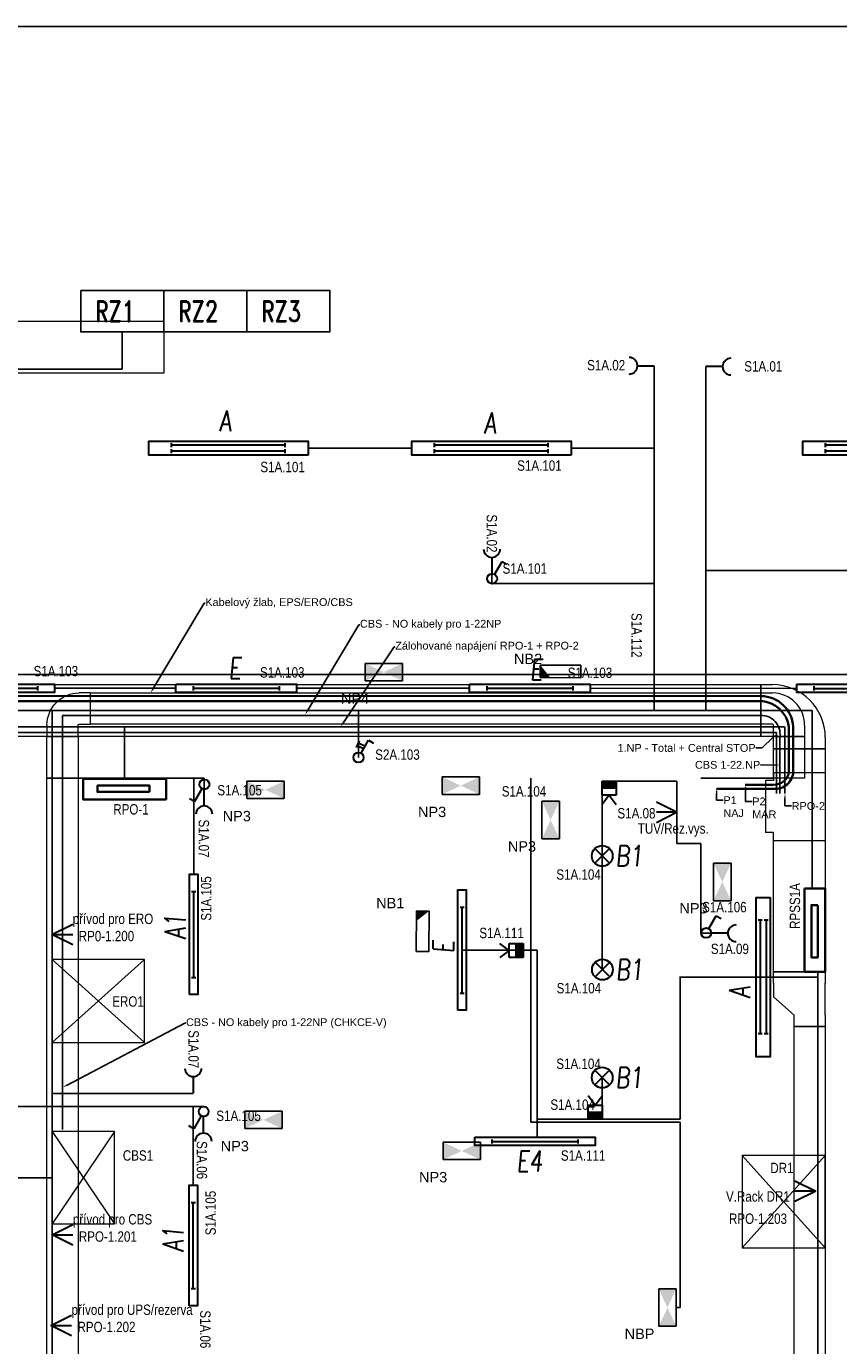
# Model space of a CAD drawing. Header units: millimetres. Extents: x 373037 to 682063, y 76092 to 274210.
# Tile 4 of 256: x 380029 to 387855, y 121765 to 134472. Entities that reach past the tile are written whole.
import ezdxf
from ezdxf import colors
from ezdxf.entities.mleader import LeaderData, LeaderLine
from ezdxf.enums import TextEntityAlignment as Align
from ezdxf.math import Vec2, Vec3

# ---------------------------------------------------------------- set-up
doc = ezdxf.new("R2010")
doc.units = ezdxf.units.MM
doc.header["$LTSCALE"] = 100
doc.layers.get('0').update_dxf_attribs({"linetype": 'CONTINUOUS'})
for name, color, linetype, lineweight in [('2DE_OBJ', 12, 'CONTINUOUS', 18), ('2DE_OBL', 97, 'CONTINUOUS', 30), ('2DE_OBL_L1', 91, 'CONTINUOUS', 30), ('2DE_PRO_KK', 136, 'CONTINUOUS', 15), ('CAT_SLN-DVOJZAS - 45D', 7, 'CONTINUOUS', 30), ('CAT_SLN-HL.ŽLAB', 11, 'CONTINUOUS', 200), ('E_NOUZOVÉ+PP OSVĚTLENÍ', 60, 'CONTINUOUS', 25), ('E_ROZVADĚČE', 1, 'CONTINUOUS', 35), ('E_SVĚTLA POPIS', 130, 'CONTINUOUS', 30), ('E_VEDENÍ SILNOPROUD', 50, 'CONTINUOUS', 25), ('E_VEDENÍ_CBS', 214, 'CONTINUOUS', 25), ('E_VYPINACE', 170, 'CONTINUOUS', 30), ('E_ZÁSUVKY POPIS', 156, 'CONTINUOUS', 30), ('E_ZÁSUVKY.OST.+VYVODY', 11, 'CONTINUOUS', 30), ('E_ŽLABY', 40, 'CONTINUOUS', 15), ('U1 LIGHTING', 10, 'CONTINUOUS', 35), ('ZÁSUVKY POPIS', 7, 'CONTINUOUS', 30)]:
    doc.layers.add(name, color=color, linetype=linetype, lineweight=lineweight)
for name, color, linetype in [('BEZPECNOSTNE SVETLA', 80, 'CONTINUOUS'), ('E_RÁM', 253, 'CONTINUOUS'), ('GC3_MEP_E_LV_SECURITY LIGHT', 80, 'CONTINUOUS'), ('PIKTOGRAMY', 210, 'CONTINUOUS'), ('PRIPOJKA 230V', 1, 'CONTINUOUS'), ('Svetla - prepinace', 7, 'CONTINUOUS'), ('TEXT5', 3, 'CONTINUOUS'), ('ŽLAB', 7, 'CONTINUOUS')]:
    doc.layers.add(name, color=color, linetype=linetype)
doc.styles.add('ARIAL', font='arial.ttf')
doc.styles.add('CP_ATTR', font='ROMANS.SHX')
doc.styles.add('CS-ROMANS', font='romans.shx', dxfattribs={"width": 0.75, "oblique": 5})
doc.styles.add('romand', font='romand.shx', dxfattribs={"width": 0.75})
doc.styles.get("Standard").update_dxf_attribs({"font": 'arial.ttf'})
doc.styles.add('V+P_01_B3_E_FP_001$0$BLOCK', font='romans.shx', dxfattribs={"width": 0.8})

# ---------------------------------------------------------------- blocks, each defined once
blk = doc.blocks.new('zasuvka_jednoducha')
at = {"color": 1, "lineweight": 30}
blk.add_line((19281, 12983), (19281, 13143), dxfattribs=at)
blk.add_arc((19281, 12903), 80, 0, 180, dxfattribs=at)
blk = doc.blocks.new('*U30')
at = {"color": 0, "linetype": 'ByBlock'}
for p, q in [((24, 249.57), (96, 374.28)), ((96, 374.28), (143.56, 346.82))]:
    blk.add_line(p, q, dxfattribs=at)
blk.add_circle((0, 208), 48, dxfattribs=at)
blk = doc.blocks.new('prepinas-svetel-jednoduchy')
at = {"layer": 'E_VYPINACE', "rotation": 89.99999999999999}
blk.add_blockref('*U30', (208, 2), dxfattribs=at)
blk = doc.blocks.new('*U32', base_point=(28429, 5840))
at = {"linetype": 'ByBlock'}
blk.add_hatch(color=0, dxfattribs=at).paths.add_polyline_path([(28362, 5840), (28497, 5840), (28497, 5772), (28362, 5772)])
at = {"color": 0, "linetype": 'ByBlock'}
for p, q in [((28429, 5907), (28362, 5997)), ((28429, 5907), (28497, 5997)), ((28362, 5907), (28497, 5907)), ((28362, 5772), (28362, 5907)), ((28497, 5907), (28497, 5772)), ((28362, 5840), (28497, 5840)), ((28497, 5772), (28362, 5772))]:
    blk.add_line(p, q, dxfattribs=at)
blk = doc.blocks.new('pohybove-cidlo-svetla')
at = {"layer": 'E_VYPINACE', "rotation": 180}
blk.add_blockref('*U32', (-1, 30), dxfattribs=at)
blk = doc.blocks.new('Rozvaděč')
at = {"layer": 'E_ROZVADĚČE'}
blk.add_lwpolyline([(2, 6), (802, 6), (802, 206), (2, 206), (2, 6)], dxfattribs=at)
blk.add_lwpolyline([(161, 134), (664, 134), (664, 73), (161, 73)], close=True, dxfattribs=at)
blk = doc.blocks.new('2DELLI009_CZ')
for p, q in [((-0.5, 0.1), (-0.5, -0.1)), ((-0.5, 0), (0.5, 0)), ((0.5, 0.1), (0.5, -0.1))]:
    blk.add_line(p, q)
blk.add_lwpolyline([(-0.7, 0.2), (0.7, 0.2), (0.7, -0.2), (-0.7, -0.2)], close=True)
at = {"linetype": 'ByBlock', "style": 'CP_ATTR', "flags": 9}
for tag, p in [('NAME', (-0.092, -0.018)), ('GROUP', (-0.092, -0.018)), ('NUMBER', (-0.092, -0.018)), ('PRODUCER', (-0.092, -0.018)), ('ARTICLE', (-0.092, -0.018)), ('CHARACTER', (-0.092, -0.018)), ('VOLTAGE', (-0.092, -0.019)), ('WEIGHT', (-0.092, -0.018)), ('OTHER', (-0.092, -0.018)), ('PRODUCT-TYPE', (-0.092, -0.019)), ('ORDER-NO', (-0.092, -0.019)), ('POWER', (-0.092, -0.019))]:
    blk.add_attdef(tag, text='', height=0.00005, dxfattribs=at).set_placement(p, align=Align.MIDDLE_LEFT)
blk = doc.blocks.new('V+P_01_B3_E_FP_001$0$E-LI-35')
at = {"layer": 'E_NOUZOVÉ+PP OSVĚTLENÍ', "linetype": 'ByBlock'}
for p, q in [((-10.88, -1.92), (10.88, -1.92)), ((-10.88, -12.08), (-10.88, -1.92)), ((10.88, -1.92), (10.88, -12.08)), ((-10.88, -12.08), (10.88, -12.08))]:
    blk.add_line(p, q, dxfattribs=at)
at = {"layer": 'E_NOUZOVÉ+PP OSVĚTLENÍ'}
blk.add_solid([(-10.88, -12.08), (-10.88, -1.92), (10.88, -1.92), (10.88, -12.08)], dxfattribs=at)
at = {"layer": 'E_NOUZOVÉ+PP OSVĚTLENÍ', "style": 'V+P_01_B3_E_FP_001$0$BLOCK', "width": 0.8, "flags": 8}
for tag, p in [('DIVERS.1', (-17.93, -2.11)), ('DIVERS.2', (-16.41, -11.97))]:
    blk.add_attdef(tag, text='', height=7.25, dxfattribs=at).set_placement(p, align=Align.RIGHT)
at = {"layer": 'E_NOUZOVÉ+PP OSVĚTLENÍ', "style": 'V+P_01_B3_E_FP_001$0$BLOCK', "width": 0.8}
for tag, p, height, flags in [('BLOCKNAME', (-6.79, -1.4), 2.54, 3), ('LEISTUNG', (13.35, -11.99), 7.25, 8)]:
    blk.add_attdef(tag, p, '', height=height, dxfattribs=dict(at, flags=flags))
blk.add_attdef('STROMKREIS', text='', height=7.25, dxfattribs=at).set_placement((-11.76, -23.81), align=Align.BOTTOM_CENTER)
blk = doc.blocks.new('*U41')
at = {"layer": 'GC3_MEP_E_LV_SECURITY LIGHT', "xscale": 16.54563019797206, "yscale": 16.54563022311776, "zscale": 16.54563022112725, "rotation": 270.2193183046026}
blk.add_blockref('V+P_01_B3_E_FP_001$0$E-LI-35', (116, 0), dxfattribs=at)
at = {"layer": 'PIKTOGRAMY', "style": 'ARIAL'}
blk.add_attdef('PIKTOGRAM', (162, -40), '', height=100, dxfattribs=at)
blk = doc.blocks.new('E4')
at = {"layer": 'U1 LIGHTING', "style": 'CS-ROMANS', "oblique": 5, "width": 0.75}
blk.add_text('E4', height=200, dxfattribs=at).set_placement((229480, 21709))
blk = doc.blocks.new('2DELLI010_CZ')
for p, q in [((-0.5, 0.25), (-0.5, 0.05)), ((0.5, 0.25), (0.5, 0.05)), ((-0.5, 0.15), (0.5, 0.15)), ((-0.5, -0.05), (-0.5, -0.25)), ((0.5, -0.05), (0.5, -0.25)), ((-0.5, -0.15), (0.5, -0.15))]:
    blk.add_line(p, q)
blk.add_lwpolyline([(-0.7, 0.35), (0.7, 0.35), (0.7, -0.35), (-0.7, -0.35)], close=True)
at = {"linetype": 'ByBlock', "style": 'CP_ATTR', "flags": 9}
for tag, p in [('NAME', (-0.092, -0.018)), ('GROUP', (-0.092, -0.018)), ('NUMBER', (-0.092, -0.018)), ('PRODUCER', (-0.092, -0.018)), ('ARTICLE', (-0.092, -0.018)), ('CHARACTER', (-0.092, -0.018)), ('VOLTAGE', (-0.092, -0.019)), ('WEIGHT', (-0.092, -0.018)), ('OTHER', (-0.092, -0.018)), ('PRODUCT-TYPE', (-0.092, -0.019)), ('ORDER-NO', (-0.092, -0.019)), ('POWER', (-0.092, -0.019))]:
    blk.add_attdef(tag, text='', height=0.00005, dxfattribs=at).set_placement(p, align=Align.MIDDLE_LEFT)
blk = doc.blocks.new('*U28', base_point=(57391, -22719))
at = {"lineweight": 30, "ltscale": 0.1}
for p, q in [((57291, -22519), (57391, -22719)), ((57391, -22719), (57391, -22519)), ((57391, -22719), (57491, -22519))]:
    blk.add_line(p, q, dxfattribs=at)
blk = doc.blocks.new('pripojka 230V')
at = {"layer": 'PRIPOJKA 230V', "color": 1, "xscale": -1}
blk.add_blockref('*U28', (0, -2, -40), dxfattribs=at)
blk = doc.blocks.new('E')
at = {"layer": 'U1 LIGHTING', "style": 'CS-ROMANS', "oblique": 5, "width": 0.75}
blk.add_text('E', height=200, dxfattribs=at).set_placement((229480, 21709))
blk = doc.blocks.new('2DELLI_01_CZ')
for p, q in [((-0.354, 0.354), (0.354, -0.354)), ((-0.354, -0.354), (0.354, 0.354))]:
    blk.add_line(p, q)
blk.add_circle((0, 0), 0.5)
at = {"linetype": 'ByBlock', "style": 'CP_ATTR', "flags": 9}
for tag, p in [('NAME', (-0.092, -0.018)), ('GROUP', (-0.092, -0.018)), ('NUMBER', (-0.092, -0.018)), ('PRODUCER', (-0.092, -0.018)), ('ARTICLE', (-0.092, -0.018)), ('CHARACTER', (-0.092, -0.018)), ('VOLTAGE', (-0.092, -0.019)), ('WEIGHT', (-0.092, -0.018)), ('OTHER', (-0.092, -0.018)), ('PRODUCT-TYPE', (-0.092, -0.019)), ('ORDER-NO', (-0.092, -0.019)), ('POWER', (-0.092, -0.019))]:
    blk.add_attdef(tag, text='', height=0.00005, dxfattribs=at).set_placement(p, align=Align.MIDDLE_LEFT)
blk = doc.blocks.new('B1')
at = {"layer": 'U1 LIGHTING', "style": 'CS-ROMANS', "oblique": 5, "width": 0.75}
blk.add_text('B1', height=200, dxfattribs=at).set_placement((229480, 21709))
blk = doc.blocks.new('*U142')
for p, q in [((120, 260), (120, 370)), ((120, 370), (620, 370)), ((620, 370), (620, 260)), ((0, -250), (0, 250)), ((0, 250), (110, 250)), ((110, -250), (0, -250))]:
    blk.add_line(p, q)
for radius in [510, 10]:
    blk.add_arc((110, 260), radius, 270, 0)
at = {"style": 'CP_ATTR', "flags": 9}
for tag in ['NAME', 'PRODUCER', 'PRODUCT-TYPE', 'ARTICLE', 'FLOW', 'NUMBER', 'SYSTEM', 'FORM', 'SIZE', 'OTHER']:
    blk.add_attdef(tag, (0, 0), '', height=0.0001, dxfattribs=at)
blk = doc.blocks.new('*U143')
for p, q in [((0, -250), (0, 250)), ((0, 250), (8685, 250)), ((8685, 250), (8685, -250)), ((8685, -250), (0, -250))]:
    blk.add_line(p, q)
at = {"style": 'CP_ATTR', "flags": 9}
for tag in ['NAME', 'PRODUCER', 'PRODUCT-TYPE', 'ARTICLE', 'FLOW', 'NUMBER', 'SYSTEM', 'FORM', 'SIZE', 'OTHER']:
    blk.add_attdef(tag, (0, 0), '', height=0.0001, dxfattribs=at)
blk = doc.blocks.new('*U147')
for p, q in [((75, 325), (75, 325)), ((75, 325), (575, 325)), ((75, 250), (75, 325)), ((575, 325), (575, 325)), ((575, 250), (575, 325)), ((0, -250), (0, 250)), ((0, 250), (0, 250)), ((0, 250), (75, 250)), ((650, 250), (575, 250)), ((650, 250), (650, 250)), ((650, 250), (650, -250)), ((0, -250), (0, -250)), ((0, -250), (650, -250)), ((650, -250), (650, -250))]:
    blk.add_line(p, q)
at = {"style": 'CP_ATTR', "flags": 9}
for tag in ['NAME', 'PRODUCER', 'PRODUCT-TYPE', 'ARTICLE', 'FLOW', 'NUMBER', 'SYSTEM', 'FORM', 'SIZE', 'OTHER']:
    blk.add_attdef(tag, (0, 0), '', height=0.0001, dxfattribs=at)
blk = doc.blocks.new('*U150')
for p, q in [((0, -250), (0, 250)), ((0, 250), (1576, 250)), ((1576, 250), (1576, -250)), ((1576, -250), (0, -250))]:
    blk.add_line(p, q)
at = {"style": 'CP_ATTR', "flags": 9}
for tag in ['NAME', 'PRODUCER', 'PRODUCT-TYPE', 'ARTICLE', 'FLOW', 'NUMBER', 'SYSTEM', 'FORM', 'SIZE', 'OTHER']:
    blk.add_attdef(tag, (0, 0), '', height=0.0001, dxfattribs=at)
blk = doc.blocks.new('*U152')
for p, q in [((0, -250), (0, 250)), ((0, 250), (230, 250)), ((230, 250), (230, -250)), ((230, -250), (0, -250))]:
    blk.add_line(p, q)
at = {"style": 'CP_ATTR', "flags": 9}
for tag in ['NAME', 'PRODUCER', 'PRODUCT-TYPE', 'ARTICLE', 'FLOW', 'NUMBER', 'SYSTEM', 'FORM', 'SIZE', 'OTHER']:
    blk.add_attdef(tag, (0, 0), '', height=0.0001, dxfattribs=at)
blk = doc.blocks.new('*U155')
for p, q in [((0, -250), (0, 250)), ((0, 250), (110, 250)), ((286, 250), (110, 250)), ((418, 250), (286, 250)), ((418, 250), (528, 250)), ((528, 250), (528, -50)), ((242, -250), (418, -50)), ((528, -50), (418, -50)), ((110, -250), (0, -250)), ((110, -250), (242, -250))]:
    blk.add_line(p, q)
at = {"style": 'CP_ATTR', "flags": 9}
for tag in ['NAME', 'PRODUCER', 'PRODUCT-TYPE', 'ARTICLE', 'FLOW', 'NUMBER', 'SYSTEM', 'FORM', 'SIZE', 'OTHER']:
    blk.add_attdef(tag, (0, 0), '', height=0.0001, dxfattribs=at)
blk = doc.blocks.new('*U156')
for p, q in [((0, -250), (0, 250)), ((0, 250), (1265, 250)), ((1265, 250), (1265, -250)), ((1265, -250), (0, -250))]:
    blk.add_line(p, q)
at = {"style": 'CP_ATTR', "flags": 9}
for tag in ['NAME', 'PRODUCER', 'PRODUCT-TYPE', 'ARTICLE', 'FLOW', 'NUMBER', 'SYSTEM', 'FORM', 'SIZE', 'OTHER']:
    blk.add_attdef(tag, (0, 0), '', height=0.0001, dxfattribs=at)
blk = doc.blocks.new('*U157')
for p, q in [((0, -150), (0, 150)), ((0, 150), (3906, 150)), ((3906, 150), (3906, -150)), ((3906, -150), (0, -150))]:
    blk.add_line(p, q)
at = {"style": 'CP_ATTR', "flags": 9}
for tag in ['NAME', 'PRODUCER', 'PRODUCT-TYPE', 'ARTICLE', 'FLOW', 'NUMBER', 'SYSTEM', 'FORM', 'SIZE', 'OTHER']:
    blk.add_attdef(tag, (0, 0), '', height=0.0001, dxfattribs=at)
blk = doc.blocks.new('*U159')
for p, q in [((0, -150), (0, 150)), ((0, 150), (400, 150)), ((400, 150), (400, -150)), ((400, -150), (0, -150))]:
    blk.add_line(p, q)
at = {"style": 'CP_ATTR', "flags": 9}
for tag in ['NAME', 'PRODUCER', 'PRODUCT-TYPE', 'ARTICLE', 'FLOW', 'NUMBER', 'SYSTEM', 'FORM', 'SIZE', 'OTHER']:
    blk.add_attdef(tag, (0, 0), '', height=0.0001, dxfattribs=at)
blk = doc.blocks.new('2dsw1vpn_1_rack_039_zz9e5f4')
at = {"color": 0}
for p, q in [((-400, 0), (400, -890)), ((400, 0), (-400, -890))]:
    blk.add_line(p, q, dxfattribs=at)
blk.add_lwpolyline([(400, 0), (-400, 0), (-400, -890), (400, -890)], close=True, dxfattribs=at)
at = {"linetype": 'ByBlock', "style": 'CP_ATTR', "flags": 9}
for tag, p in [('MARK1', (0, 0)), ('TAG', (0, 0)), ('OTHER', (24, -693)), ('PRICE', (24, -693)), ('EQUIPMENT', (24, -693)), ('QUANTITY', (24, -693)), ('WEIGHT', (24, -693)), ('CHARACTER', (24, -693)), ('ORDER-NO', (24, -693)), ('PRODUCT-TYPE', (24, -693)), ('ARTICLE', (24, -693)), ('PRODUCER', (24, -693)), ('NUMBER', (24, -693)), ('GROUP', (24, -693)), ('NAME', (24, -693))]:
    blk.add_attdef(tag, text='', height=0.00005, dxfattribs=at).set_placement(p, align=Align.MIDDLE_LEFT)
blk = doc.blocks.new('*U162')
for p, q in [((120, 160), (120, 270)), ((120, 270), (420, 270)), ((420, 270), (420, 160)), ((0, -150), (0, 150)), ((0, 150), (110, 150)), ((110, -150), (0, -150))]:
    blk.add_line(p, q)
for radius in [310, 10]:
    blk.add_arc((110, 160), radius, 270, 0)
at = {"style": 'CP_ATTR', "flags": 9}
for tag in ['NAME', 'PRODUCER', 'PRODUCT-TYPE', 'ARTICLE', 'FLOW', 'NUMBER', 'SYSTEM', 'FORM', 'SIZE', 'OTHER']:
    blk.add_attdef(tag, (0, 0), '', height=0.0001, dxfattribs=at)
blk = doc.blocks.new('*U163')
for p, q in [((0, -150), (0, 150)), ((0, 150), (400, 150)), ((400, 150), (400, -150)), ((400, -150), (0, -150))]:
    blk.add_line(p, q)
at = {"style": 'CP_ATTR', "flags": 9}
for tag in ['NAME', 'PRODUCER', 'PRODUCT-TYPE', 'ARTICLE', 'FLOW', 'NUMBER', 'SYSTEM', 'FORM', 'SIZE', 'OTHER']:
    blk.add_attdef(tag, (0, 0), '', height=0.0001, dxfattribs=at)
blk = doc.blocks.new('*U164')
for p, q in [((120, 160), (120, 270)), ((120, 270), (420, 270)), ((420, 270), (420, 160)), ((0, -150), (0, 150)), ((0, 150), (110, 150)), ((110, -150), (0, -150))]:
    blk.add_line(p, q)
for radius in [310, 10]:
    blk.add_arc((110, 160), radius, 270, 0)
at = {"style": 'CP_ATTR', "flags": 9}
for tag in ['NAME', 'PRODUCER', 'PRODUCT-TYPE', 'ARTICLE', 'FLOW', 'NUMBER', 'SYSTEM', 'FORM', 'SIZE', 'OTHER']:
    blk.add_attdef(tag, (0, 0), '', height=0.0001, dxfattribs=at)
blk = doc.blocks.new('*U165')
for p, q in [((0, -150), (0, 150)), ((0, 150), (6460, 150)), ((6460, 150), (6460, -150)), ((6460, -150), (0, -150))]:
    blk.add_line(p, q)
at = {"style": 'CP_ATTR', "flags": 9}
for tag in ['NAME', 'PRODUCER', 'PRODUCT-TYPE', 'ARTICLE', 'FLOW', 'NUMBER', 'SYSTEM', 'FORM', 'SIZE', 'OTHER']:
    blk.add_attdef(tag, (0, 0), '', height=0.0001, dxfattribs=at)
blk = doc.blocks.new('*U166')
for p, q in [((0, -150), (0, 150)), ((0, 150), (5735, 150)), ((5735, 150), (5735, -150)), ((5735, -150), (0, -150))]:
    blk.add_line(p, q)
at = {"style": 'CP_ATTR', "flags": 9}
for tag in ['NAME', 'PRODUCER', 'PRODUCT-TYPE', 'ARTICLE', 'FLOW', 'NUMBER', 'SYSTEM', 'FORM', 'SIZE', 'OTHER']:
    blk.add_attdef(tag, (0, 0), '', height=0.0001, dxfattribs=at)
blk = doc.blocks.new('2dsw1vpn_1_rack_017_5vxo5k4')
at = {"color": 0}
for p, q in [((-300, 0), (300, -890)), ((300, 0), (-300, -890))]:
    blk.add_line(p, q, dxfattribs=at)
blk.add_lwpolyline([(300, 0), (-300, 0), (-300, -890), (300, -890)], close=True, dxfattribs=at)
at = {"linetype": 'ByBlock', "style": 'CP_ATTR', "flags": 9}
for tag, p in [('MARK1', (0, 0)), ('TAG', (0, 0)), ('OTHER', (18, -693)), ('PRICE', (18, -693)), ('EQUIPMENT', (18, -693)), ('QUANTITY', (18, -693)), ('WEIGHT', (18, -693)), ('CHARACTER', (18, -693)), ('ORDER-NO', (18, -693)), ('PRODUCT-TYPE', (18, -693)), ('ARTICLE', (18, -693)), ('PRODUCER', (18, -693)), ('NUMBER', (18, -693)), ('GROUP', (18, -693)), ('NAME', (18, -693))]:
    blk.add_attdef(tag, text='', height=0.00005, dxfattribs=at).set_placement(p, align=Align.MIDDLE_LEFT)
blk = doc.blocks.new('*U24')
at = {"color": 0, "linetype": 'ByBlock'}
for p, q in [((24, 249.57), (96, 374.28)), ((96, 374.28), (143.56, 346.82))]:
    blk.add_line(p, q, dxfattribs=at)
blk.add_circle((0, 208), 48, dxfattribs=at)
blk = doc.blocks.new('tlacitko_prepinac_svetla')
at = {"layer": 'E_VYPINACE'}
for points in [[(16875, 8774), (16940, 8744)], [(16888, 8798), (16951, 8769)], [(16930, 8722), (16960, 8787)]]:
    blk.add_lwpolyline(points, dxfattribs=at)
at = {"layer": 'E_VYPINACE', "rotation": 180}
blk.add_blockref('*U24', (16937, 9090), dxfattribs=at)
blk = doc.blocks.new('*U89')
at = {"layer": 'E_NOUZOVÉ+PP OSVĚTLENÍ', "linetype": 'ByBlock'}
for p, q in [((135, 59), (-255, 61)), ((-255, 61), (-255, -59)), ((135, -61), (135, 59)), ((-255, -59), (135, -61))]:
    blk.add_line(p, q, dxfattribs=at)
at = {"layer": 'E_NOUZOVÉ+PP OSVĚTLENÍ'}
blk.add_solid([(-255, 61), (-255, -59), (-158, -60)], dxfattribs=at)
at = {"layer": 'E_NOUZOVÉ+PP OSVĚTLENÍ', "style": 'ARIAL'}
blk.add_attdef('BEZ.SV', (52, -54), '', height=100, dxfattribs=at)
blk = doc.blocks.new('*U240')
at = {"layer": 'GC3_MEP_E_LV_SECURITY LIGHT', "xscale": 16.54563019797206, "yscale": 16.54563022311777, "zscale": 16.54563022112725}
blk.add_blockref('V+P_01_B3_E_FP_001$0$E-LI-35', (0, 116), dxfattribs=at)
at = {"layer": 'PIKTOGRAMY', "style": 'ARIAL'}
blk.add_attdef('PIKTOGRAM', (162, -40), '', height=100, dxfattribs=at)
blk = doc.blocks.new('*U239')
at = {"layer": 'GC3_MEP_E_LV_SECURITY LIGHT', "xscale": 16.54563019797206, "yscale": 16.54563022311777, "zscale": 16.54563022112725, "rotation": 180.0000000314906}
blk.add_blockref('V+P_01_B3_E_FP_001$0$E-LI-35', (0, -116), dxfattribs=at)
at = {"layer": 'PIKTOGRAMY', "style": 'ARIAL'}
blk.add_attdef('PIKTOGRAM', (162, -40), '', height=100, dxfattribs=at)
blk = doc.blocks.new('*U39')
at = {"layer": 'GC3_MEP_E_LV_SECURITY LIGHT', "xscale": 16.54563019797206, "yscale": 16.54563022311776, "zscale": 16.54563022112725, "rotation": 270.0000000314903}
blk.add_blockref('V+P_01_B3_E_FP_001$0$E-LI-35', (116, 0), dxfattribs=at)
at = {"layer": 'PIKTOGRAMY', "style": 'ARIAL'}
blk.add_attdef('PIKTOGRAM', (162, -40), '', height=100, dxfattribs=at)
blk = doc.blocks.new('*U91')
at = {"layer": 'E_NOUZOVÉ+PP OSVĚTLENÍ', "linetype": 'ByBlock'}
for p, q in [((-118, 196), (-122, -194)), ((2, 194), (-118, 196)), ((-2, -196), (2, 194)), ((-122, -194), (-2, -196))]:
    blk.add_line(p, q, dxfattribs=at)
at = {"layer": 'E_NOUZOVÉ+PP OSVĚTLENÍ'}
blk.add_solid([(2, 194), (-118, 196), (-119, 99)], dxfattribs=at)
at = {"layer": 'E_NOUZOVÉ+PP OSVĚTLENÍ', "style": 'ARIAL'}
blk.add_attdef('BEZ.SV', (52, -54), '', height=100, dxfattribs=at)
blk = doc.blocks.new('A')
at = {"layer": 'U1 LIGHTING', "style": 'CS-ROMANS', "oblique": 5, "width": 0.75}
blk.add_text('A', height=200, dxfattribs=at).set_placement((229480, 21709))
blk = doc.blocks.new('A1')
at = {"layer": 'U1 LIGHTING', "style": 'CS-ROMANS', "oblique": 5, "width": 0.75}
blk.add_text('A1', height=200, dxfattribs=at).set_placement((229480, 21709))

msp = doc.modelspace()

# ---------------------------------------------------------------- linework, layer by layer
at = {"color": 244, "ltscale": 120, "true_color": 0x991b1e}
for points in [[(380553, 131929), (380553, 131529), (381353, 131529), (381353, 131929)], [(381353, 131929), (381353, 131529), (382153, 131529), (382153, 131929)], [(382153, 131929), (382153, 131529), (382953, 131529), (382953, 131929)]]:
    msp.add_lwpolyline(points, close=True, dxfattribs=at)
at = {"layer": 'E_RÁM', "color": 252, "true_color": 0x939598}
msp.add_lwpolyline([(399617, 110792), (373037, 110792), (373037, 134472), (399617, 134472)], close=True, dxfattribs=at)
at = {"layer": 'E_VEDENÍ SILNOPROUD', "color": 241, "true_color": 0xf7abae}
for p, q in [((380953, 131529), (380953, 131172)), ((380953, 131172), (379495, 131172)), ((387335, 127725), (378192, 127725)), ((380975, 127226), (380975, 127725)), ((387338, 127725), (387338, 127082))]:
    msp.add_line(p, q, dxfattribs=at)
at = {"layer": 'E_VEDENÍ SILNOPROUD'}
for p, q in [((386077, 129107), (386077, 131203)), ((386577, 131195), (386577, 127882)), ((383743, 130410), (382743, 130410)), ((386077, 130410), (385277, 130410)), ((392377, 129232), (386577, 129232)), ((384514, 129197), (384514, 129107)), ((384514, 129106), (386077, 129107)), ((386077, 129107), (386077, 127882)), ((380301, 128097), (381470, 128097)), ((382630, 128097), (384300, 128097)), ((387451, 128096), (385460, 128097)), ((387600, 127882), (378422, 127882)), ((380277, 118032), (380277, 127882)), ((383229, 127429), (383229, 127882)), ((387600, 127882), (387600, 126167)), ((381742, 127232), (380277, 127232)), ((381641, 127232), (380277, 127232)), ((381641, 126306), (381641, 127232)), ((381641, 127232), (381742, 127232)), ((381742, 127123), (381742, 127232)), ((385577, 125390), (385577, 127202)), ((385577, 127202), (386297, 127202)), ((386297, 127202), (386297, 126602)), ((386297, 126602), (386527, 126602)), ((386527, 126602), (386527, 125738)), ((386627, 125737), (386527, 125738)), ((384227, 125575), (384952, 125575)), ((384952, 125575), (384952, 123767)), ((386327, 123947), (386327, 125321)), ((387655, 125315), (386327, 125315)), ((387655, 125367), (387655, 120933)), ((385577, 123947), (385577, 124347)), ((381637, 124195), (380277, 124195)), ((381734, 124070), (379777, 124070)), ((381637, 123310), (381637, 124070)), ((385577, 123947), (384952, 123947)), ((385577, 123947), (386327, 123947))]:
    msp.add_line(p, q, dxfattribs=at)
at = {"layer": 'E_VEDENÍ SILNOPROUD', "lineweight": 35}
for p, q in [((387108, 128022), (378422, 128024)), ((387107, 127974), (378422, 127974)), ((387377, 127294), (387377, 127725)), ((387418, 127295), (387417, 127725)), ((387227, 127127), (386677, 127127)), ((387227, 127168), (386955, 127168))]:
    msp.add_line(p, q, dxfattribs=at)
at = {"layer": 'E_VEDENÍ SILNOPROUD', "color": 240, "true_color": 0xed1f24}
for p, q in [((387256, 127671), (378240, 127671)), ((387256, 127670), (387256, 127082))]:
    msp.add_line(p, q, dxfattribs=at)
at = {"layer": 'E_VEDENÍ SILNOPROUD', "lineweight": 35}
for centre, radius, start, end in [((387105, 127709), 313, 3.0466, 89.6022), ((387087, 127682), 293, 8.4824, 86.0875), ((387243, 127302), 175, 264.5708, 357.8042), ((387233, 127312), 145, 267.4545, 352.7092)]:
    msp.add_arc(centre, radius, start, end, dxfattribs=at)
at = {"layer": 'E_VEDENÍ_CBS'}
for p, q in [((374189, 128228), (392802, 128228)), ((380377, 127836), (387107, 127836)), ((380377, 127836), (380377, 123846)), ((387290, 127082), (387290, 127632)), ((384889, 127232), (384889, 123917)), ((387227, 127232), (386527, 127232)), ((384889, 123917), (386327, 123917)), ((386327, 123917), (386327, 122134)), ((380277, 123383), (379827, 123383)), ((386327, 122134), (386290, 122134))]:
    msp.add_line(p, q, dxfattribs=at)
msp.add_arc((387108, 127653), 183, 353.3808, 90.476, dxfattribs=at)

# ---------------------------------------------------------------- block references
for p, rotation in [((381377, 127232), 180), ((387520, 126169), 270)]:
    msp.add_blockref('Rozvaděč', p, dxfattribs=dict(rotation=rotation))
at = {"layer": '2DE_OBJ', "rotation": 270}
msp.add_blockref('2dsw1vpn_1_rack_039_zz9e5f4', (381167, 125085), dxfattribs=at)
at = {"layer": '2DE_OBJ'}
for name, p in [('2dsw1vpn_1_rack_017_5vxo5k4', (380577, 123828)), ('2dsw1vpn_1_rack_039_zz9e5f4', (387327, 123597))]:
    msp.add_blockref(name, p, dxfattribs=at)
at = {"layer": '2DE_OBL', "xscale": 1095.714285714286, "yscale": 191.4285714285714, "zscale": 409.9999999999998}
for p, rotation in [((381976, 130410), 180), ((384510, 130410), 180), ((388276, 130410), 180), ((387127, 125315), 270)]:
    msp.add_blockref('2DELLI010_CZ', p, dxfattribs=dict(at, rotation=rotation))
at = {"layer": '2DE_OBL', "xscale": 200, "yscale": 200, "zscale": 100}
for p in [(385577, 126482), (385579, 125387), (385577, 124347)]:
    msp.add_blockref('2DELLI_01_CZ', p, dxfattribs=at)
at = {"layer": '2DE_OBL_L1', "xscale": 828.5714285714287, "yscale": 200, "zscale": 1000}
for p in [(379721, 128097), (382050, 128097), (384880, 128097), (388031, 128096), (384929, 123732)]:
    msp.add_blockref('2DELLI009_CZ', p, dxfattribs=at)
at = {"layer": '2DE_OBL_L1', "xscale": 828.5714285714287, "yscale": 200, "zscale": 1000, "rotation": 90}
for p in [(381641, 125726), (384227, 125575), (381637, 122730)]:
    msp.add_blockref('2DELLI009_CZ', p, dxfattribs=at)
at = {"layer": '2DE_PRO_KK', "xscale": -1, "zscale": 110, "rotation": 270}
msp.add_blockref('*U162', (380377, 127632), dxfattribs=at)
at = {"layer": '2DE_PRO_KK'}
for name, p, rotation in [('*U165', (387107, 127902), 180), ('*U159', (380377, 127232), 90), ('*U163', (387377, 127232), 90), ('*U166', (380377, 127232), 270)]:
    msp.add_blockref(name, p, dxfattribs=dict(at, rotation=rotation))
at = {"layer": '2DE_PRO_KK', "zscale": 110, "rotation": 90}
msp.add_blockref('*U164', (387377, 127632), dxfattribs=at)
at = {"layer": 'BEZPECNOSTNE SVETLA'}
ref = msp.add_blockref('*U89', (385235, 128260), dxfattribs=at)
ref.add_attrib('BEZ.SV', 'NB2', (384727, 128330), dxfattribs={"layer": 'E_NOUZOVÉ+PP OSVĚTLENÍ', "height": 100, "style": 'ARIAL'})
ref = msp.add_blockref('*U91', (383907, 125757), dxfattribs=at)
ref.add_attrib('BEZ.SV', 'NB1', (383399, 125978), dxfattribs={"layer": 'E_NOUZOVÉ+PP OSVĚTLENÍ', "height": 100, "style": 'ARIAL'})
at = {"layer": 'CAT_SLN-HL.ŽLAB', "color": 1}
for p in [(362461, 113980), (362454, 110828)]:
    msp.add_blockref('zasuvka_jednoducha', p, dxfattribs=at)
at = {"layer": 'CAT_SLN-HL.ŽLAB', "color": 1, "rotation": 180}
msp.add_blockref('zasuvka_jednoducha', (400918, 137339), dxfattribs=at)
at = {"layer": 'E_NOUZOVÉ+PP OSVĚTLENÍ'}
ref = msp.add_blockref('*U41', (386206, 122132), dxfattribs=at)
ref.add_attrib('PIKTOGRAM', 'NBP', (385793, 121829), dxfattribs={"height": 100, "style": 'ARIAL'})
at = {"layer": 'E_VEDENÍ_CBS'}
for p in [(152406, 108864), (154958, 108843)]:
    msp.add_blockref('A', p, dxfattribs=at)
at = {"layer": 'E_VEDENÍ_CBS', "rotation": 90}
for name, p in [('A1', (403273, -103801)), ('A', (408711, -104367)), ('A1', (403252, -106811))]:
    msp.add_blockref(name, p, dxfattribs=at)
at = {"layer": 'E_VYPINACE', "rotation": 270}
msp.add_blockref('prepinas-svetel-jednoduchy', (384514, 129152), dxfattribs=at)
at = {"layer": 'E_ZÁSUVKY.OST.+VYVODY', "color": 1}
for name, p, rotation in [('zasuvka_jednoducha', (372933, 150484), 270), ('zasuvka_jednoducha', (399720, 111914), 89.99999999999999), ('zasuvka_jednoducha', (403795, 142341), 180), ('tlacitko_prepinac_svetla', (400166, 136312), 180), ('zasuvka_jednoducha', (399770, 106456), 89.99999999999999)]:
    msp.add_blockref(name, p, dxfattribs=dict(at, rotation=rotation))
at = {"layer": 'E_ZÁSUVKY.OST.+VYVODY', "rotation": 89.99999999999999}
for p in [(386297, 126902), (387632, 123252)]:
    msp.add_blockref('pripojka 230V', p, dxfattribs=at)
at = {"layer": 'E_ŽLABY'}
for name, p in [('*U150', (379777, 131382)), ('*U143', (378422, 127882)), ('B1', (156226, 104673)), ('B1', (156229, 103578)), ('B1', (156226, 102538)), ('E4', (155272, 101733))]:
    msp.add_blockref(name, p, dxfattribs=at)
at = {"layer": 'E_ŽLABY', "zscale": 110}
for name, p, rotation in [('*U142', (387477, 127512), 90), ('*U155', (387477, 125367), 270)]:
    msp.add_blockref(name, p, dxfattribs=dict(at, rotation=rotation))
at = {"layer": 'E_ŽLABY', "rotation": 270}
for name, p in [('*U152', (387477, 127512)), ('*U156', (387477, 126632)), ('*U157', (387577, 124839))]:
    msp.add_blockref(name, p, dxfattribs=at)
at = {"layer": 'E_ŽLABY', "xscale": -1, "zscale": 110, "rotation": 90}
msp.add_blockref('*U147', (387477, 127282), dxfattribs=at)
at = {"layer": 'PIKTOGRAMY'}
ref = msp.add_blockref('*U240', (383472, 128252), dxfattribs=at)
ref.add_attrib('PIKTOGRAM', 'NP4', (383060, 127948), dxfattribs={"layer": 'E_NOUZOVÉ+PP OSVĚTLENÍ', "height": 100, "style": 'ARIAL'})
ref = msp.add_blockref('*U239', (382332, 127119), dxfattribs=at)
ref.add_attrib('PIKTOGRAM', 'NP3', (381920, 126816), dxfattribs={"layer": 'E_NOUZOVÉ+PP OSVĚTLENÍ', "height": 100, "style": 'ARIAL'})
ref = msp.add_blockref('*U239', (384214, 127159), dxfattribs=at)
ref.add_attrib('PIKTOGRAM', 'NP3', (383802, 126856), dxfattribs={"layer": 'E_NOUZOVÉ+PP OSVĚTLENÍ', "height": 100, "style": 'ARIAL'})
ref = msp.add_blockref('*U39', (385080, 126828), dxfattribs=at)
ref.add_attrib('PIKTOGRAM', 'NP3', (384668, 126524), dxfattribs={"layer": 'E_NOUZOVÉ+PP OSVĚTLENÍ', "height": 100, "style": 'ARIAL'})
ref = msp.add_blockref('*U39', (386734, 126231), dxfattribs=at)
ref.add_attrib('PIKTOGRAM', 'NP3', (386321, 125928), dxfattribs={"layer": 'E_NOUZOVÉ+PP OSVĚTLENÍ', "height": 100, "style": 'ARIAL'})
ref = msp.add_blockref('*U239', (382313, 123940), dxfattribs=at)
ref.add_attrib('PIKTOGRAM', 'NP3', (381901, 123637), dxfattribs={"layer": 'E_NOUZOVÉ+PP OSVĚTLENÍ', "height": 100, "style": 'ARIAL'})
ref = msp.add_blockref('*U239', (384224, 123641), dxfattribs=at)
ref.add_attrib('PIKTOGRAM', 'NP3', (383812, 123338), dxfattribs={"layer": 'E_NOUZOVÉ+PP OSVĚTLENÍ', "height": 100, "style": 'ARIAL'})
at = {"layer": 'Svetla - prepinace', "rotation": 89.99999999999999}
for p in [(381746, 127171), (381739, 124020)]:
    msp.add_blockref('prepinas-svetel-jednoduchy', p, dxfattribs=at)
at = {"layer": 'U1 LIGHTING'}
for p in [(152497, 106483), (155400, 106469)]:
    msp.add_blockref('E', p, dxfattribs=at)
at = {"layer": 'U1 LIGHTING', "rotation": 90}
msp.add_blockref('E', (405858, -103936), dxfattribs=at)
at = {"layer": 'ŽLAB'}
msp.add_blockref('pohybove-cidlo-svetla', (385645, 127105), dxfattribs=at)
for name, p, rotation in [('pripojka 230V', (380277, 125726), 270), ('prepinas-svetel-jednoduchy', (386577, 125740), 270), ('pohybove-cidlo-svetla', (384718, 125569), 269.9999999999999), ('pohybove-cidlo-svetla', (385508, 124045), 180), ('pripojka 230V', (380279, 122832), 270), ('pripojka 230V', (380266, 121960), 270)]:
    msp.add_blockref(name, p, dxfattribs=dict(at, rotation=rotation))

# ---------------------------------------------------------------- texts
at = {"layer": 'CAT_SLN-DVOJZAS - 45D', "width": 0.8}
for s, p in [('přívod pro ERO', (380475, 125826, -40)), ('přívod pro CBS', (380477, 122932, -40)), ('přívod pro UPS/rezerva', (380464, 122061, -40))]:
    msp.add_text(s, height=100, dxfattribs=at).set_placement(p)
at = {"layer": 'E_SVĚTLA POPIS', "width": 0.8}
for s, p in [('S1A.101', (382283, 130178)), ('S1A.101', (384758, 130192)), ('S1A.101', (384617, 129200)), ('S1A.103', (380098, 128212)), ('S1A.103', (382280, 128200)), ('S1A.103', (385245, 128196)), ('S2A.103', (383390, 127408)), ('S1A.105', (381869, 127065)), ('S1A.104', (384609, 127054)), ('S1A.104', (385135, 126253)), ('S1A.106', (386540, 125939)), ('S1A.111', (384393, 125690)), ('S1A.104', (385138, 125158)), ('ERO1', (380856, 125030)), ('S1A.104', (385135, 124430)), ('S1A.105', (381859, 123929)), ('S1A.104', (385078, 124036)), ('CBS1', (380958, 123547)), ('S1A.111', (385179, 123546)), ('DR1', (387197, 123427))]:
    msp.add_text(s, height=100, dxfattribs=at).set_placement(p)
for s, rotation, p in [('S1A.112', 270, (385859, 128822)), ('S1A.105', 90, (381811, 125858)), ('S1A.105', 90, (381854, 122828))]:
    msp.add_text(s, height=100, rotation=rotation, dxfattribs=at).set_placement(p)
at = {"layer": 'E_ZÁSUVKY POPIS', "width": 0.8}
for s, p in [('S1A.02', (385432, 131159)), ('S1A.01', (386946, 131148)), ('S1A.08', (385724, 126843, 40)), ('TUV/Rez.vys.', (385920, 126696, 40)), ('S1A.09', (386624, 125537)), ('V.Rack DR1', (386770, 123152)), ('RPO-1.203', (386799, 122938))]:
    msp.add_text(s, height=100, dxfattribs=at).set_placement(p)
for s, p in [('S1A.02', (384464, 129771)), ('S1A.07', (381689, 126833)), ('S1A.07', (381590, 124803)), ('S1A.06', (381670, 123735)), ('S1A.06', (381703, 122105))]:
    msp.add_text(s, height=100, rotation=270, dxfattribs=at).set_placement(p)
at = {"layer": 'E_ZÁSUVKY POPIS', "color": 242, "true_color": 0xcd2027, "width": 0.8}
msp.add_text('RPO-1', height=100, dxfattribs=at).set_placement((380866, 126881))
msp.add_text('RPSS1A', height=100, rotation=90, dxfattribs=at).set_placement((387484, 125779))
at = {"layer": 'TEXT5', "ltscale": 120, "char_height": 200, "attachment_point": 1, "style": 'romand'}
for s, insert in [('RZ1', (380690, 131828)), ('RZ2', (381490, 131828)), ('RZ3', (382290, 131828))]:
    msp.add_mtext_dynamic_manual_height_columns(s, width=611.92, gutter_width=1000, heights=[0], dxfattribs=dict(at, insert=insert))
at = {"layer": 'ZÁSUVKY POPIS', "width": 0.8}
for s, p in [('RP0-1.200', (380533, 125660)), ('RPO-1.201', (380534, 122766)), ('RPO-1.202', (380521, 121895))]:
    msp.add_text(s, height=100, dxfattribs=at).set_placement(p)

# ---------------------------------------------------------------- leaders
at = {"layer": '2DE_PRO_KK'}
ml = msp.add_multileader_mtext('Standard', dxfattribs=at)
ml.set_content('Kabelový žlab, EPS/ERO/CBS', color=256, style='ARIAL')
ml.set_leader_properties()
ml.build(insert=Vec2(0, 0))
ml.multileader.update_dxf_attribs({"arrow_head_size": 50})
ctx = ml.context
ctx.base_point, ctx.char_height, ctx.arrow_head_size, ctx.plane_origin = Vec3(381751, 128915), 75, 50, Vec3(381213, 129028)
notes = []
notes.append((ctx, [(0, (1, 1, 0), (381743, 128915), (1, 0), 8, [(0, [(381225, 128051)], 0, [])])]))
ctx.mtext.insert, ctx.mtext.flow_direction = Vec3(381753, 128964), 5
at = {"layer": 'E_VEDENÍ SILNOPROUD', "color": 241, "true_color": 0xf7abae}
ml = msp.add_multileader_mtext('Standard', dxfattribs=at)
ml.set_content('Zálohované napájení RPO-1 + RPO-2', color=(247, 171, 174), style='ARIAL')
ml.set_leader_properties()
ml.build(insert=Vec2(0, 0))
ml.multileader.update_dxf_attribs({"arrow_head_size": 50})
ctx = ml.context
ctx.base_point, ctx.char_height, ctx.arrow_head_size, ctx.plane_origin = Vec3(383581, 128496), 75, 50, Vec3(383043, 128719)
notes.append((ctx, [(0, (1, 1, 0), (383573, 128496), (1, 0), 8, [(0, [(383055, 127725)], 0, [])])]))
ctx.mtext.insert, ctx.mtext.flow_direction = Vec3(383583, 128545), 5
at = {"layer": 'E_VEDENÍ SILNOPROUD', "color": 240, "true_color": 0xed1f24}
ml = msp.add_multileader_mtext('Standard', dxfattribs=at)
ml.set_content('1.NP - Total + Central STOP', color=(237, 31, 36), style='ARIAL')
ml.set_leader_properties()
ml.build(insert=Vec2(0, 0))
ml.multileader.update_dxf_attribs({"arrow_head_size": 50})
ctx = ml.context
ctx.base_point, ctx.char_height, ctx.arrow_head_size, ctx.plane_origin = Vec3(385739, 127522), 75, 50, Vec3(387587, 128294)
ctx.text_align_type = 2
notes.append((ctx, [(1, (1, 1, 0), (387118, 127522), (-1, 0), 60.7, [(0, [(387257, 127656)], 0, [])])]))
ctx.mtext.insert, ctx.mtext.alignment, ctx.mtext.flow_direction = Vec3(387055, 127560), 3, 5
at = {"layer": 'E_VEDENÍ SILNOPROUD', "color": 240, "lineweight": 35, "true_color": 0xed1f24}
ml = msp.add_multileader_mtext('Standard', dxfattribs=at)
ml.set_content('P1\\PNAJ', color=(237, 31, 36), style='ARIAL')
ml.set_leader_properties()
ml.build(insert=Vec2(0, 0))
ml.multileader.update_dxf_attribs({"arrow_head_size": 50})
ctx = ml.context
ctx.base_point, ctx.char_height, ctx.arrow_head_size, ctx.plane_origin = Vec3(386743, 127019), 75, 50, Vec3(386845, 128208)
notes.append((ctx, [(0, (1, 1, 0), (386680, 127019), (1, 0), 62.7, [(0, [(386680, 127138)], 0, [])])]))
ctx.mtext.insert, ctx.mtext.flow_direction = Vec3(386745, 127057), 5
ml = msp.add_multileader_mtext('Standard', dxfattribs=at)
ml.set_content('P2\\PMAR', color=(237, 31, 36), style='ARIAL')
ml.set_leader_properties()
ml.build(insert=Vec2(0, 0))
ml.multileader.update_dxf_attribs({"arrow_head_size": 50})
ctx = ml.context
ctx.base_point, ctx.char_height, ctx.arrow_head_size, ctx.plane_origin = Vec3(387021, 127007), 75, 50, Vec3(387123, 128253)
notes.append((ctx, [(0, (1, 1, 0), (386958, 127007), (1, 0), 62.7, [(0, [(386958, 127165)], 0, [])])]))
ctx.mtext.insert, ctx.mtext.flow_direction = Vec3(387023, 127045), 5
at = {"layer": 'E_VEDENÍ SILNOPROUD', "color": 241, "true_color": 0xf7abae}
ml = msp.add_multileader_mtext('Standard', dxfattribs=at)
ml.set_content('RPO-2', color=(247, 171, 174), style='ARIAL')
ml.set_leader_properties()
ml.build(insert=Vec2(0, 0))
ml.multileader.update_dxf_attribs({"arrow_head_size": 50})
ctx = ml.context
ctx.base_point, ctx.char_height, ctx.arrow_head_size, ctx.plane_origin = Vec3(387401, 126963), 75, 50, Vec3(387502, 128152)
notes.append((ctx, [(0, (1, 1, 0), (387338, 126963), (1, 0), 62.7, [(0, [(387338, 127082)], 0, [])])]))
ctx.mtext.insert, ctx.mtext.flow_direction = Vec3(387403, 127001), 5
at = {"layer": 'E_VEDENÍ_CBS'}
ml = msp.add_multileader_mtext('Standard', dxfattribs=at)
ml.set_content('CBS - NO kabely pro 1-22NP', color=256, style='ARIAL')
ml.set_leader_properties()
ml.build(insert=Vec2(0, 0))
ml.multileader.update_dxf_attribs({"arrow_head_size": 50})
ctx = ml.context
ctx.base_point, ctx.char_height, ctx.arrow_head_size, ctx.plane_origin = Vec3(383241, 128707), 75, 50, Vec3(382703, 128820)
notes.append((ctx, [(0, (1, 1, 0), (383233, 128707), (1, 0), 8, [(0, [(382715, 127843)], 0, [])])]))
ctx.mtext.insert, ctx.mtext.flow_direction = Vec3(383243, 128756), 5
ml = msp.add_multileader_mtext('Standard', dxfattribs=at)
ml.set_content('CBS 1-22.NP', color=256, style='ARIAL')
ml.set_leader_properties()
ml.build(insert=Vec2(0, 0))
ml.multileader.update_dxf_attribs({"arrow_head_size": 50})
ctx = ml.context
ctx.base_point, ctx.char_height, ctx.arrow_head_size, ctx.plane_origin = Vec3(386479, 127359), 75, 50, Vec3(387281, 126765)
ctx.text_align_type = 2
notes.append((ctx, [(0, (1, 1, 0), (387110, 127359), (-1, 0), 8, [(0, [(387290, 127357)], 0, [])])]))
ctx.mtext.insert, ctx.mtext.alignment, ctx.mtext.flow_direction = Vec3(387100, 127397), 3, 5
ml = msp.add_multileader_mtext('Standard', dxfattribs=at)
ml.set_content('CBS - NO kabely pro 1-22NP (CHKCE-V)', color=256, style='ARIAL')
ml.set_leader_properties()
ml.build(insert=Vec2(0, 0))
ml.multileader.update_dxf_attribs({"arrow_head_size": 50})
ctx = ml.context
ctx.base_point, ctx.char_height, ctx.arrow_head_size, ctx.plane_origin = Vec3(381565, 124870), 75, 50, Vec3(380366, 125126)
notes.append((ctx, [(0, (1, 1, 0), (381557, 124870), (1, 0), 8, [(0, [(380378, 124252)], 0, [])])]))
ctx.mtext.insert, ctx.mtext.flow_direction = Vec3(381567, 124918), 5
for ctx, leaders in notes:
    for number, flags, end, landing, length, lines in leaders:
        leader = LeaderData()
        leader.index, (leader.has_last_leader_line, leader.has_dogleg_vector, leader.attachment_direction) = number, flags
        leader.last_leader_point, leader.dogleg_vector, leader.dogleg_length = Vec3(end), Vec3(landing), length
        for number, points, colour, breaks in lines:
            line = LeaderLine()
            line.index, line.vertices, line.color, line.breaks = number, Vec3.list(points), colors.encode_raw_color(colour), breaks
            leader.lines.append(line)
        ctx.leaders.append(leader)

doc.saveas('drawing.dxf')
